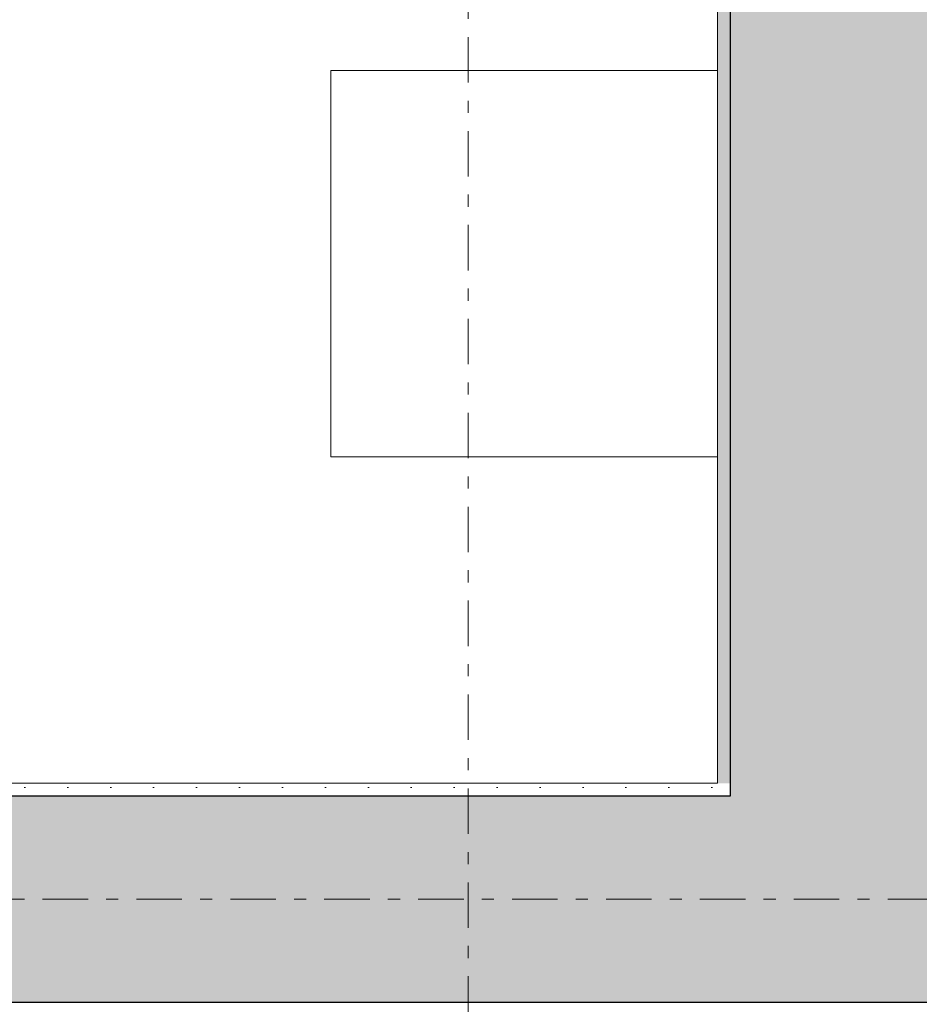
# Model space of a CAD drawing. Extents: x 100 to 2982, y 37 to 2050.
# Tile 99 of 135: x 1646 to 1750, y 595 to 710. Entities that reach past the tile are written whole.
import ezdxf
from ezdxf.xclip import XClip

# ---------------------------------------------------------------- set-up
doc = ezdxf.new("R2010")
doc.units = 0
doc.header["$MEASUREMENT"] = 0
doc.header["$XCLIPFRAME"] = 0
doc.linetypes.add('Przerywana podwójnie', pattern=[54.680554, 26.458333, -10.583333, 7.055556, -10.583333])
for name, color, linetype in [('320-W Umeblowanie', 7, 'Continuous'), ('410-K Osie', 7, 'Continuous'), ('420-K Ściany', 7, 'Continuous'), ('820-G Rysunki Obrazki', 7, 'Continuous')]:
    doc.layers.add(name, color=color, linetype=linetype)
pattern_1 = [(0, (-18316.349, -206.5255), (0, 8.660254), [0, -5]), (0, (-18313.849, -202.195), (0, 8.660254), [0, -5])]

# ---------------------------------------------------------------- blocks, each defined once
blk = doc.blocks.new('Rysunek_1_1', base_point=(-18316.35, -206.53))
at = {"layer": '420-K Ściany', "linetype": 'Continuous', "lineweight": 5}
h = blk.add_hatch(dxfattribs=at)
h.set_pattern_fill('Tynk_0001', color=180, style=0, pattern_type=2)
h.set_pattern_definition(pattern_1)
h.paths.add_polyline_path([(1726.8, 1179.01), (1726.8, 621.01), (1728.3, 621.01), (1728.3, 1179.01)])
at = {"layer": '420-K Ściany', "linetype": 'Continuous', "lineweight": 13}
for points in [[(1728.3, 1179.01), (1728.3, 621.01), (1752.3, 621.01), (1752.3, 1179.01)], [(1752.3, 621.01), (1728.3, 621.01), (1728.3, 619.51), (1752.3, 619.51)], [(1589.8, 603.51), (1589.8, 595.51), (1728.3, 595.51), (1728.3, 619.51), (1589.8, 619.51)], [(1752.3, 619.51), (1728.3, 619.51), (1728.3, 595.51), (1752.3, 595.51)]]:
    blk.add_hatch(color=62, dxfattribs=at).paths.add_polyline_path(points)
at = {"layer": '420-K Ściany', "linetype": 'Continuous', "lineweight": 5}
h = blk.add_hatch(dxfattribs=at)
h.set_pattern_fill('Tynk_0001', color=180, style=0, pattern_type=2)
h.set_pattern_definition(pattern_1)
h.paths.add_polyline_path([(1589.8, 621.01), (1589.8, 619.51), (1726.8, 619.51), (1726.8, 621.01)])
h = blk.add_hatch(dxfattribs=at)
h.set_pattern_fill('Tynk_0001', color=180, style=0, pattern_type=2)
h.set_pattern_definition(pattern_1)
h.paths.add_polyline_path([(1728.3, 621.01), (1726.8, 621.01), (1726.8, 619.51), (1728.3, 619.51)])
at = {"layer": '320-W Umeblowanie', "color": 4, "linetype": 'Continuous', "lineweight": 13, "ltscale": 0.2}
for p, q in [((1681.8, 659.01), (1681.8, 704.01)), ((1681.8, 704.01), (1726.8, 704.01)), ((1726.8, 704.01), (1726.8, 659.01)), ((1726.8, 659.01), (1681.8, 659.01))]:
    blk.add_line(p, q, dxfattribs=at)
at = {"layer": '410-K Osie', "color": 101, "linetype": 'Przerywana podwójnie', "lineweight": 5, "ltscale": 0.2}
blk.add_line((1697.8, 1801.51), (1697.8, 517.46), dxfattribs=at)
blk.add_line((1697.8, 1801.51), (1697.8, 517.46), dxfattribs=at)
at = {"layer": '410-K Osie', "color": 4, "linetype": 'Przerywana podwójnie', "lineweight": 13, "ltscale": 0.2}
blk.add_line((587.42, 607.51), (2253.56, 607.51), dxfattribs=at)
blk.add_line((587.42, 607.51), (2253.56, 607.51), dxfattribs=at)
at = {"layer": '420-K Ściany', "color": 27, "linetype": 'Continuous', "lineweight": 25, "ltscale": 0.2}
for p, q in [((1728.3, 1179.01), (1728.3, 621.01)), ((1728.3, 621.01), (1728.3, 619.51)), ((1728.3, 621.01), (1728.3, 619.51)), ((1728.3, 619.51), (1589.8, 619.51)), ((1589.8, 595.51), (1728.3, 595.51)), ((1728.3, 595.51), (1752.3, 595.51))]:
    blk.add_line(p, q, dxfattribs=at)
at = {"layer": '420-K Ściany', "color": 47, "linetype": 'Continuous', "lineweight": 15, "ltscale": 0.2, "flags": 128}
for points in [[(1726.8, 1179.01), (1726.8, 621.01)], [(1726.8, 621.01), (1589.8, 621.01)]]:
    blk.add_lwpolyline(points, dxfattribs=at)

msp = doc.modelspace()

# ---------------------------------------------------------------- block references
at = {"layer": '820-G Rysunki Obrazki', "color": 65, "linetype": 'Continuous', "lineweight": 13, "ltscale": 0.2}
ref = msp.add_blockref('Rysunek_1_1', (-18316.35, -206.53), dxfattribs=at)
XClip(ref).set_block_clipping_path([(244.527027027, 76.8014120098), (2570.9054054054, 2022.1162324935)])

doc.saveas('drawing.dxf')
